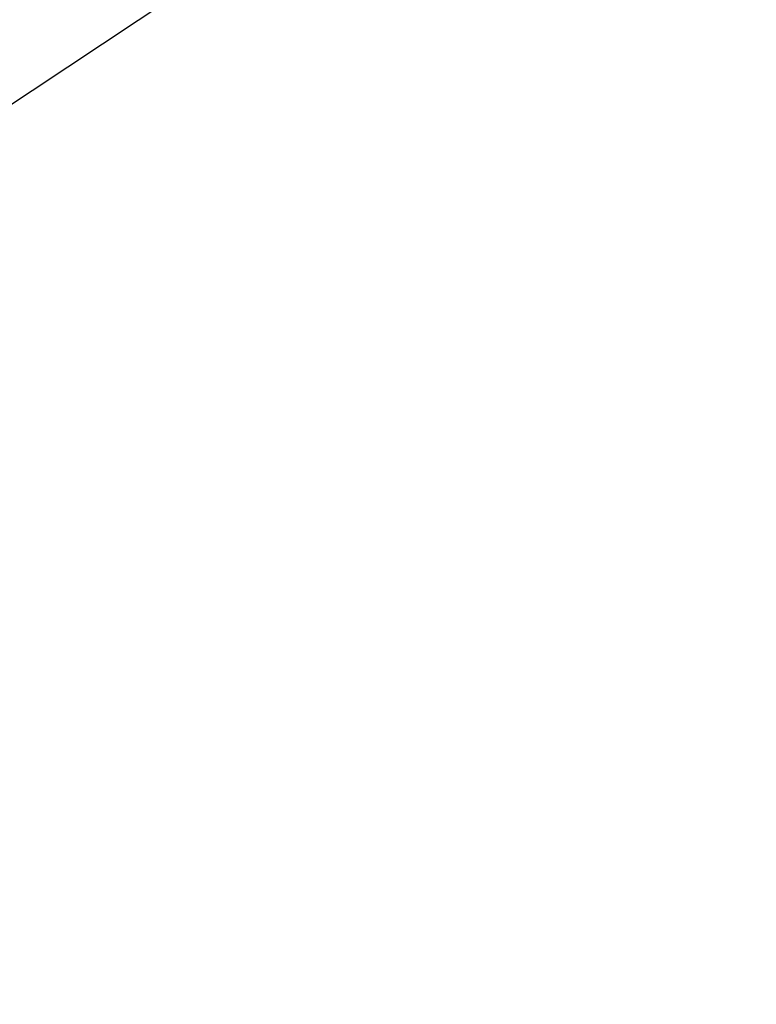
# Model space of a CAD drawing. Header units: millimetres. Extents: x -131 to 131, y -191 to 191.
# Tile 92 of 256: x -73.26794 to -73.26193, y -110.58744 to -110.57941. Entities that reach past the tile are written whole.
import ezdxf

# ---------------------------------------------------------------- set-up
doc = ezdxf.new("R2010")
doc.units = ezdxf.units.MM
doc.layers.get('0').update_dxf_attribs({"color": 8, "linetype": 'CONTINUOUS'})

# ---------------------------------------------------------------- blocks, each defined once
blk = doc.blocks.new('sgBrepBlock__245065360')
at = {"color": 0}
blk.add_polyline3d([(-66.9619926, -110.4151869, -8), (-67.548439, -110.0766019, -8), (-68.1720486, -109.8126506, -8), (-68.823368, -109.6273343, -8), (-69.492524, -109.523462, -8), (-70.1693728, -109.5026085, -8), (-70.8436541, -109.5650899, -8), (-71.5051464, -109.709959, -8), (-72.1438223, -109.9350197, -8), (-72.75, -110.2368603, -8), (-73.3144905, -110.6109052, -8), (-73.8287367, -111.0514844, -8), (-74.2849432, -111.5519191, -8), (-74.6761942, -112.1046231, -8), (-74.996559, -112.7012181, -8), (-75.241181, -113.3326603, -8), (-75.406352, -113.9893777, -8), (-75.4895683, -114.661415, -8), (-75.4895683, -115.338585, -8)], dxfattribs=at)
blk = doc.blocks.new('sgBrepBlock__245068432')
at = {"color": 0}
blk.add_polyline3d([(-72.75, -110.2368603, -8), (-73.3144905, -110.6109052, -8), (-73.8287367, -111.0514844, -8), (-74.2849432, -111.5519191, -8), (-74.6761942, -112.1046231, -8), (-74.996559, -112.7012181, -8), (-75.241181, -113.3326603, -8), (-75.406352, -113.9893777, -8), (-75.4895683, -114.661415, -8), (-75.4895683, -115.338585, -8)], dxfattribs=at)
blk = doc.blocks.new('sgBrepBlock_Omega+SlimClamp_245064080')
at = {"color": 0}
for name in ['sgBrepBlock__245065360', 'sgBrepBlock__245068432']:
    blk.add_blockref(name, (0, 0), dxfattribs=at)

msp = doc.modelspace()

# ---------------------------------------------------------------- block references
at = {"color": 7}
msp.add_blockref('sgBrepBlock_Omega+SlimClamp_245064080', (0, 0), dxfattribs=at)

doc.saveas('drawing.dxf')
